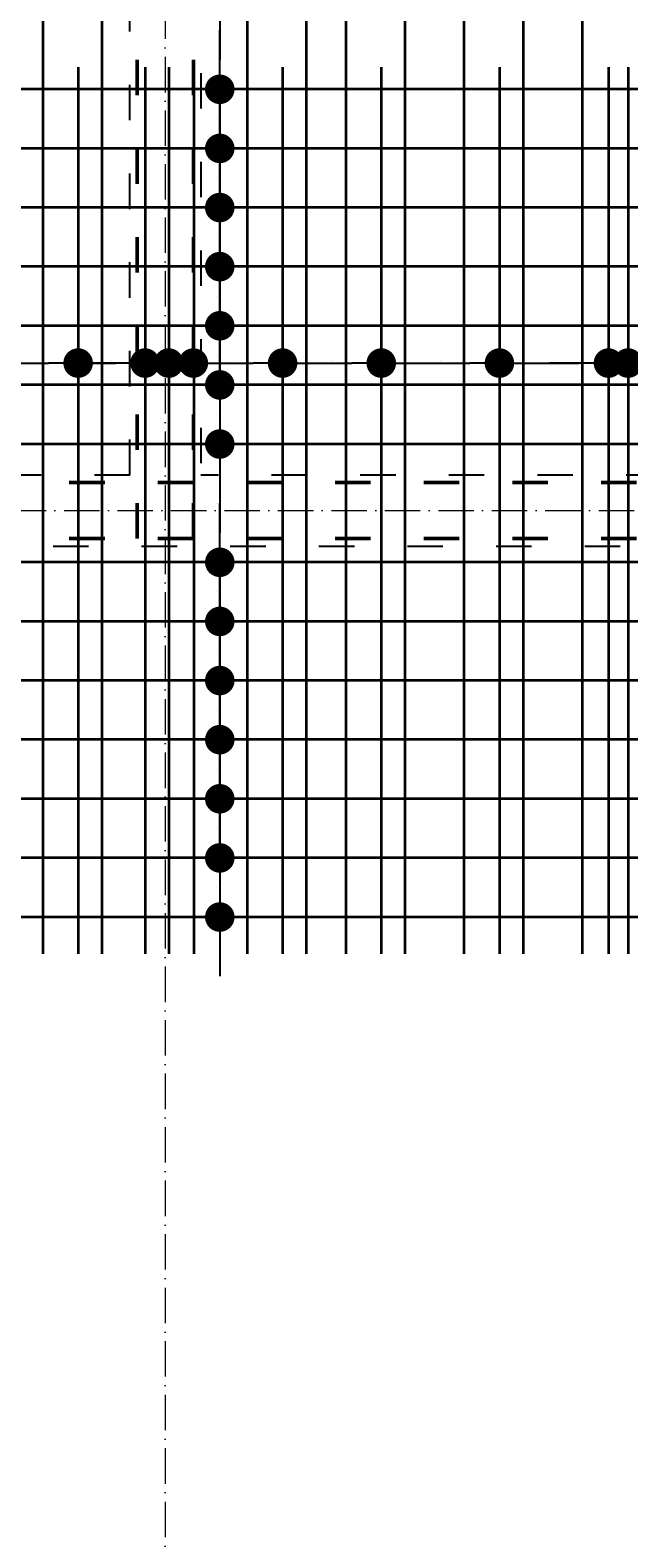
# Model space of a CAD drawing. Header units: millimetres. Extents: x 300938 to 312016, y 11971 to 20881.
# Tile 190 of 239: x 310283 to 310486, y 16572 to 17082. Entities that reach past the tile are written whole.
import ezdxf

# ---------------------------------------------------------------- set-up
doc = ezdxf.new("R2010")
doc.units = ezdxf.units.MM
doc.linetypes.add('ACAD_ISO03W100', pattern=[30, 12, -18])
doc.linetypes.add('ACAD_ISO10W100', pattern=[18, 12, -3, 0, -3])
for name, color, linetype, lineweight in [('konstrukcja wymiary', 1, 'Continuous', 13), ('osie', 5, 'ACAD_ISO10W100', 13), ('zbrojenie', 4, 'Continuous', 50), ('zbrojenie płyty', 141, 'Continuous', 35)]:
    doc.layers.add(name, color=color, linetype=linetype, lineweight=lineweight)
doc.layers.add('przerywane', color=6, linetype='ACAD_ISO03W100')
doc.styles.add('KONSTRUKCJA', font='romand.shx', dxfattribs={"oblique": 10})
doc.styles.get("Standard").update_dxf_attribs({"font": 'romand.shx', "oblique": 10})
doc.dimstyles.new('150', dxfattribs={"dimtxt": 10, "dimasz": 7, "dimexe": 1.25, "dimexo": 0.625, "dimgap": 3, "dimtad": 1, "dimdec": 0, "dimrnd": 0.5, "dimtxsty": 'KONSTRUKCJA', "dimblk": 'ARCHTICK', "dimcen": 2.5, "dimadec": 0, "dimazin": 0, "dimtfac": 1, "dimtdec": 0, "dimtix": 1, "dimtmove": 0, "dimatfit": 3, "dimfxl": 4, "dimfxlon": 1, "dimarcsym": 0})
doc.dimstyles.new('kropki', dxfattribs={"dimtxt": 0.001, "dimasz": 10, "dimexe": 1.25, "dimexo": 0.625, "dimgap": 1, "dimtad": 1, "dimtxsty": 'Standard', "dimblk": 'DOT', "dimcen": 2.5, "dimadec": 0, "dimazin": 0, "dimtfac": 1, "dimtmove": 0, "dimatfit": 3, "dimfxl": 1, "dimfxlon": 1, "dimarcsym": 0})

# ---------------------------------------------------------------- blocks, each defined once
blk = doc.blocks.new('_ArchTick')
at = {"color": 0, "linetype": 'ByBlock', "lineweight": 13, "const_width": 0.15}
blk.add_lwpolyline([(-0.5, -0.5), (0.5, 0.5)], dxfattribs=at)
blk = doc.blocks.new('*D1312')
at = {"layer": 'Defpoints', "color": 0, "transparency": 16777216}
for p in [(310572.63, 17601.22), (309884.63, 16740.22), (310572.63, 16613.22)]:
    blk.add_point(p, dxfattribs=at)
at = {"layer": 'konstrukcja wymiary', "color": 0, "lineweight": -2, "transparency": 16777216}
for p, q in [((309884.63, 17597.22), (309884.63, 17602.47)), ((309884.63, 17601.22), (310572.63, 17601.22)), ((310572.63, 17597.22), (310572.63, 17602.47))]:
    blk.add_line(p, q, dxfattribs=at)
at = {"layer": 'konstrukcja wymiary', "color": 0, "lineweight": -2, "transparency": 16777216, "xscale": 7, "yscale": 7, "zscale": 7, "rotation": 180}
blk.add_blockref('_ArchTick', (309884.63, 17601.22), dxfattribs=at)
at = {"layer": 'konstrukcja wymiary', "color": 0, "lineweight": -2, "transparency": 16777216, "xscale": 7, "yscale": 7, "zscale": 7}
blk.add_blockref('_ArchTick', (310572.63, 17601.22), dxfattribs=at)
at = {"layer": 'konstrukcja wymiary', "color": 0, "transparency": 16777216, "insert": (310228.63, 17609.22), "char_height": 10, "attachment_point": 5, "style": 'KONSTRUKCJA'}
blk.add_mtext('688', dxfattribs=at)
blk = doc.blocks.new('_Dot')
at = {"color": 0, "linetype": 'ByBlock', "lineweight": -2}
blk.add_line((-0.5, 0), (-1, 0), dxfattribs=at)
at = {"color": 0, "linetype": 'ByBlock', "const_width": 0.5}
blk.add_lwpolyline([(-0.25, 0, 1), (0.25, 0, 1)], format="xyb", close=True, dxfattribs=at)
blk = doc.blocks.new('*D1681')
at = {"layer": 'Defpoints', "color": 0, "transparency": 16777216}
for p in [(310338.13, 17361.72), (310338.13, 17061.72), (310347.08, 17061.72)]:
    blk.add_point(p, dxfattribs=at)
at = {"layer": 'konstrukcja wymiary', "color": 0, "lineweight": -2, "transparency": 16777216}
for p, q in [((310346.08, 17361.72), (310348.33, 17361.72)), ((310347.08, 17351.72), (310347.08, 17071.72)), ((310346.08, 17061.72), (310348.33, 17061.72))]:
    blk.add_line(p, q, dxfattribs=at)
at = {"layer": 'konstrukcja wymiary', "color": 0, "lineweight": -2, "transparency": 16777216, "xscale": 10, "yscale": 10, "zscale": 10}
for p, rotation in [((310347.08, 17361.72), 90), ((310347.08, 17061.72), 270)]:
    blk.add_blockref('_Dot', p, dxfattribs=dict(at, rotation=rotation))
at = {"layer": 'konstrukcja wymiary', "color": 0, "transparency": 16777216, "insert": (310346.08, 17211.72), "char_height": 0.001, "attachment_point": 5, "rotation": 90}
blk.add_mtext('300', dxfattribs=at)
blk = doc.blocks.new('*D1682')
at = {"layer": 'Defpoints', "color": 0, "transparency": 16777216}
for p in [(310336.4, 17061.72), (310336.4, 17041.72), (310347.08, 17041.72)]:
    blk.add_point(p, dxfattribs=at)
at = {"layer": 'konstrukcja wymiary', "color": 0, "lineweight": -2, "transparency": 16777216}
for p, q in [((310347.08, 17071.72), (310347.08, 17081.72)), ((310346.08, 17061.72), (310348.33, 17061.72)), ((310347.08, 17061.72), (310347.08, 17041.72)), ((310346.08, 17041.72), (310348.33, 17041.72)), ((310347.08, 17031.72), (310347.08, 17021.72))]:
    blk.add_line(p, q, dxfattribs=at)
at = {"layer": 'konstrukcja wymiary', "color": 0, "lineweight": -2, "transparency": 16777216, "xscale": 10, "yscale": 10, "zscale": 10}
for p, rotation in [((310347.08, 17061.72), 270), ((310347.08, 17041.72), 90)]:
    blk.add_blockref('_Dot', p, dxfattribs=dict(at, rotation=rotation))
at = {"layer": 'konstrukcja wymiary', "color": 0, "transparency": 16777216, "insert": (310346.08, 17051.72), "char_height": 0.001, "attachment_point": 5, "rotation": 90}
blk.add_mtext('20', dxfattribs=at)
blk = doc.blocks.new('*D1683')
at = {"layer": 'Defpoints', "color": 0, "transparency": 16777216}
for p in [(310336.4, 17041.72), (310336.4, 17021.72), (310347.08, 17021.72)]:
    blk.add_point(p, dxfattribs=at)
at = {"layer": 'konstrukcja wymiary', "color": 0, "lineweight": -2, "transparency": 16777216}
for p, q in [((310347.08, 17051.72), (310347.08, 17061.72)), ((310346.08, 17041.72), (310348.33, 17041.72)), ((310347.08, 17041.72), (310347.08, 17021.72)), ((310346.08, 17021.72), (310348.33, 17021.72)), ((310347.08, 17011.72), (310347.08, 17001.72))]:
    blk.add_line(p, q, dxfattribs=at)
at = {"layer": 'konstrukcja wymiary', "color": 0, "lineweight": -2, "transparency": 16777216, "xscale": 10, "yscale": 10, "zscale": 10}
for p, rotation in [((310347.08, 17041.72), 270), ((310347.08, 17021.72), 90)]:
    blk.add_blockref('_Dot', p, dxfattribs=dict(at, rotation=rotation))
at = {"layer": 'konstrukcja wymiary', "color": 0, "transparency": 16777216, "insert": (310346.08, 17031.72), "char_height": 0.001, "attachment_point": 5, "rotation": 90}
blk.add_mtext('20', dxfattribs=at)
blk = doc.blocks.new('*D1684')
at = {"layer": 'Defpoints', "color": 0, "transparency": 16777216}
for p in [(310336.4, 17021.72), (310336.4, 17001.72), (310347.08, 17001.72)]:
    blk.add_point(p, dxfattribs=at)
at = {"layer": 'konstrukcja wymiary', "color": 0, "lineweight": -2, "transparency": 16777216}
for p, q in [((310347.08, 17031.72), (310347.08, 17041.72)), ((310346.08, 17021.72), (310348.33, 17021.72)), ((310347.08, 17021.72), (310347.08, 17001.72)), ((310346.08, 17001.72), (310348.33, 17001.72)), ((310347.08, 16991.72), (310347.08, 16981.72))]:
    blk.add_line(p, q, dxfattribs=at)
at = {"layer": 'konstrukcja wymiary', "color": 0, "lineweight": -2, "transparency": 16777216, "xscale": 10, "yscale": 10, "zscale": 10}
for p, rotation in [((310347.08, 17021.72), 270), ((310347.08, 17001.72), 90)]:
    blk.add_blockref('_Dot', p, dxfattribs=dict(at, rotation=rotation))
at = {"layer": 'konstrukcja wymiary', "color": 0, "transparency": 16777216, "insert": (310346.08, 17011.72), "char_height": 0.001, "attachment_point": 5, "rotation": 90}
blk.add_mtext('20', dxfattribs=at)
blk = doc.blocks.new('*D1685')
at = {"layer": 'Defpoints', "color": 0, "transparency": 16777216}
for p in [(310336.4, 17001.72), (310336.4, 16981.72), (310347.08, 16981.72)]:
    blk.add_point(p, dxfattribs=at)
at = {"layer": 'konstrukcja wymiary', "color": 0, "lineweight": -2, "transparency": 16777216}
for p, q in [((310347.08, 17011.72), (310347.08, 17021.72)), ((310346.08, 17001.72), (310348.33, 17001.72)), ((310347.08, 17001.72), (310347.08, 16981.72)), ((310346.08, 16981.72), (310348.33, 16981.72)), ((310347.08, 16971.72), (310347.08, 16961.72))]:
    blk.add_line(p, q, dxfattribs=at)
at = {"layer": 'konstrukcja wymiary', "color": 0, "lineweight": -2, "transparency": 16777216, "xscale": 10, "yscale": 10, "zscale": 10}
for p, rotation in [((310347.08, 17001.72), 270), ((310347.08, 16981.72), 90)]:
    blk.add_blockref('_Dot', p, dxfattribs=dict(at, rotation=rotation))
at = {"layer": 'konstrukcja wymiary', "color": 0, "transparency": 16777216, "insert": (310346.08, 16991.72), "char_height": 0.001, "attachment_point": 5, "rotation": 90}
blk.add_mtext('20', dxfattribs=at)
blk = doc.blocks.new('*D1686')
at = {"layer": 'Defpoints', "color": 0, "transparency": 16777216}
for p in [(310336.4, 16981.72), (310336.4, 16961.72), (310347.08, 16961.72)]:
    blk.add_point(p, dxfattribs=at)
at = {"layer": 'konstrukcja wymiary', "color": 0, "lineweight": -2, "transparency": 16777216}
for p, q in [((310347.08, 16991.72), (310347.08, 17001.72)), ((310346.08, 16981.72), (310348.33, 16981.72)), ((310347.08, 16981.72), (310347.08, 16961.72)), ((310346.08, 16961.72), (310348.33, 16961.72)), ((310347.08, 16951.72), (310347.08, 16941.72))]:
    blk.add_line(p, q, dxfattribs=at)
at = {"layer": 'konstrukcja wymiary', "color": 0, "lineweight": -2, "transparency": 16777216, "xscale": 10, "yscale": 10, "zscale": 10}
for p, rotation in [((310347.08, 16981.72), 270), ((310347.08, 16961.72), 90)]:
    blk.add_blockref('_Dot', p, dxfattribs=dict(at, rotation=rotation))
at = {"layer": 'konstrukcja wymiary', "color": 0, "transparency": 16777216, "insert": (310346.08, 16971.72), "char_height": 0.001, "attachment_point": 5, "rotation": 90}
blk.add_mtext('20', dxfattribs=at)
blk = doc.blocks.new('*D1687')
at = {"layer": 'Defpoints', "color": 0, "transparency": 16777216}
for p in [(310336.4, 16961.72), (310336.4, 16941.72), (310347.08, 16941.72)]:
    blk.add_point(p, dxfattribs=at)
at = {"layer": 'konstrukcja wymiary', "color": 0, "lineweight": -2, "transparency": 16777216}
for p, q in [((310347.08, 16971.72), (310347.08, 16981.72)), ((310346.08, 16961.72), (310348.33, 16961.72)), ((310347.08, 16961.72), (310347.08, 16941.72)), ((310346.08, 16941.72), (310348.33, 16941.72)), ((310347.08, 16931.72), (310347.08, 16921.72))]:
    blk.add_line(p, q, dxfattribs=at)
at = {"layer": 'konstrukcja wymiary', "color": 0, "lineweight": -2, "transparency": 16777216, "xscale": 10, "yscale": 10, "zscale": 10}
for p, rotation in [((310347.08, 16961.72), 270), ((310347.08, 16941.72), 90)]:
    blk.add_blockref('_Dot', p, dxfattribs=dict(at, rotation=rotation))
at = {"layer": 'konstrukcja wymiary', "color": 0, "transparency": 16777216, "insert": (310346.08, 16951.72), "char_height": 0.001, "attachment_point": 5, "rotation": 90}
blk.add_mtext('20', dxfattribs=at)
blk = doc.blocks.new('*D1688')
at = {"layer": 'Defpoints', "color": 0, "transparency": 16777216}
for p in [(310336.4, 16941.72), (310336.4, 16901.72), (310347.08, 16901.72)]:
    blk.add_point(p, dxfattribs=at)
at = {"layer": 'konstrukcja wymiary', "color": 0, "lineweight": -2, "transparency": 16777216}
for p, q in [((310346.08, 16941.72), (310348.33, 16941.72)), ((310347.08, 16931.72), (310347.08, 16911.72)), ((310346.08, 16901.72), (310348.33, 16901.72))]:
    blk.add_line(p, q, dxfattribs=at)
at = {"layer": 'konstrukcja wymiary', "color": 0, "lineweight": -2, "transparency": 16777216, "xscale": 10, "yscale": 10, "zscale": 10}
for p, rotation in [((310347.08, 16941.72), 90), ((310347.08, 16901.72), 270)]:
    blk.add_blockref('_Dot', p, dxfattribs=dict(at, rotation=rotation))
at = {"layer": 'konstrukcja wymiary', "color": 0, "transparency": 16777216, "insert": (310346.08, 16921.72), "char_height": 0.001, "attachment_point": 5, "rotation": 90}
blk.add_mtext('40', dxfattribs=at)
blk = doc.blocks.new('*D1689')
at = {"layer": 'Defpoints', "color": 0, "transparency": 16777216}
for p in [(310336.4, 16901.72), (310336.4, 16881.72), (310347.08, 16881.72)]:
    blk.add_point(p, dxfattribs=at)
at = {"layer": 'konstrukcja wymiary', "color": 0, "lineweight": -2, "transparency": 16777216}
for p, q in [((310347.08, 16911.72), (310347.08, 16921.72)), ((310346.08, 16901.72), (310348.33, 16901.72)), ((310347.08, 16901.72), (310347.08, 16881.72)), ((310346.08, 16881.72), (310348.33, 16881.72)), ((310347.08, 16871.72), (310347.08, 16861.72))]:
    blk.add_line(p, q, dxfattribs=at)
at = {"layer": 'konstrukcja wymiary', "color": 0, "lineweight": -2, "transparency": 16777216, "xscale": 10, "yscale": 10, "zscale": 10}
for p, rotation in [((310347.08, 16901.72), 270), ((310347.08, 16881.72), 90)]:
    blk.add_blockref('_Dot', p, dxfattribs=dict(at, rotation=rotation))
at = {"layer": 'konstrukcja wymiary', "color": 0, "transparency": 16777216, "insert": (310346.08, 16891.72), "char_height": 0.001, "attachment_point": 5, "rotation": 90}
blk.add_mtext('20', dxfattribs=at)
blk = doc.blocks.new('*D1690')
at = {"layer": 'Defpoints', "color": 0, "transparency": 16777216}
for p in [(310336.4, 16881.72), (310336.4, 16861.72), (310347.08, 16861.72)]:
    blk.add_point(p, dxfattribs=at)
at = {"layer": 'konstrukcja wymiary', "color": 0, "lineweight": -2, "transparency": 16777216}
for p, q in [((310347.08, 16891.72), (310347.08, 16901.72)), ((310346.08, 16881.72), (310348.33, 16881.72)), ((310347.08, 16881.72), (310347.08, 16861.72)), ((310346.08, 16861.72), (310348.33, 16861.72)), ((310347.08, 16851.72), (310347.08, 16841.72))]:
    blk.add_line(p, q, dxfattribs=at)
at = {"layer": 'konstrukcja wymiary', "color": 0, "lineweight": -2, "transparency": 16777216, "xscale": 10, "yscale": 10, "zscale": 10}
for p, rotation in [((310347.08, 16881.72), 270), ((310347.08, 16861.72), 90)]:
    blk.add_blockref('_Dot', p, dxfattribs=dict(at, rotation=rotation))
at = {"layer": 'konstrukcja wymiary', "color": 0, "transparency": 16777216, "insert": (310346.08, 16871.72), "char_height": 0.001, "attachment_point": 5, "rotation": 90}
blk.add_mtext('20', dxfattribs=at)
blk = doc.blocks.new('*D1691')
at = {"layer": 'Defpoints', "color": 0, "transparency": 16777216}
for p in [(310336.4, 16861.72), (310336.4, 16841.72), (310347.08, 16841.72)]:
    blk.add_point(p, dxfattribs=at)
at = {"layer": 'konstrukcja wymiary', "color": 0, "lineweight": -2, "transparency": 16777216}
for p, q in [((310347.08, 16871.72), (310347.08, 16881.72)), ((310346.08, 16861.72), (310348.33, 16861.72)), ((310347.08, 16861.72), (310347.08, 16841.72)), ((310346.08, 16841.72), (310348.33, 16841.72)), ((310347.08, 16831.72), (310347.08, 16821.72))]:
    blk.add_line(p, q, dxfattribs=at)
at = {"layer": 'konstrukcja wymiary', "color": 0, "lineweight": -2, "transparency": 16777216, "xscale": 10, "yscale": 10, "zscale": 10}
for p, rotation in [((310347.08, 16861.72), 270), ((310347.08, 16841.72), 90)]:
    blk.add_blockref('_Dot', p, dxfattribs=dict(at, rotation=rotation))
at = {"layer": 'konstrukcja wymiary', "color": 0, "transparency": 16777216, "insert": (310346.08, 16851.72), "char_height": 0.001, "attachment_point": 5, "rotation": 90}
blk.add_mtext('20', dxfattribs=at)
blk = doc.blocks.new('*D1692')
at = {"layer": 'Defpoints', "color": 0, "transparency": 16777216}
for p in [(310336.4, 16841.72), (310336.4, 16821.72), (310347.08, 16821.72)]:
    blk.add_point(p, dxfattribs=at)
at = {"layer": 'konstrukcja wymiary', "color": 0, "lineweight": -2, "transparency": 16777216}
for p, q in [((310347.08, 16851.72), (310347.08, 16861.72)), ((310346.08, 16841.72), (310348.33, 16841.72)), ((310347.08, 16841.72), (310347.08, 16821.72)), ((310346.08, 16821.72), (310348.33, 16821.72)), ((310347.08, 16811.72), (310347.08, 16801.72))]:
    blk.add_line(p, q, dxfattribs=at)
at = {"layer": 'konstrukcja wymiary', "color": 0, "lineweight": -2, "transparency": 16777216, "xscale": 10, "yscale": 10, "zscale": 10}
for p, rotation in [((310347.08, 16841.72), 270), ((310347.08, 16821.72), 90)]:
    blk.add_blockref('_Dot', p, dxfattribs=dict(at, rotation=rotation))
at = {"layer": 'konstrukcja wymiary', "color": 0, "transparency": 16777216, "insert": (310346.08, 16831.72), "char_height": 0.001, "attachment_point": 5, "rotation": 90}
blk.add_mtext('20', dxfattribs=at)
blk = doc.blocks.new('*D1693')
at = {"layer": 'Defpoints', "color": 0, "transparency": 16777216}
for p in [(310336.4, 16821.72), (310336.4, 16801.72), (310347.08, 16801.72)]:
    blk.add_point(p, dxfattribs=at)
at = {"layer": 'konstrukcja wymiary', "color": 0, "lineweight": -2, "transparency": 16777216}
for p, q in [((310347.08, 16831.72), (310347.08, 16841.72)), ((310346.08, 16821.72), (310348.33, 16821.72)), ((310347.08, 16821.72), (310347.08, 16801.72)), ((310346.08, 16801.72), (310348.33, 16801.72)), ((310347.08, 16791.72), (310347.08, 16781.72))]:
    blk.add_line(p, q, dxfattribs=at)
at = {"layer": 'konstrukcja wymiary', "color": 0, "lineweight": -2, "transparency": 16777216, "xscale": 10, "yscale": 10, "zscale": 10}
for p, rotation in [((310347.08, 16821.72), 270), ((310347.08, 16801.72), 90)]:
    blk.add_blockref('_Dot', p, dxfattribs=dict(at, rotation=rotation))
at = {"layer": 'konstrukcja wymiary', "color": 0, "transparency": 16777216, "insert": (310346.08, 16811.72), "char_height": 0.001, "attachment_point": 5, "rotation": 90}
blk.add_mtext('20', dxfattribs=at)
blk = doc.blocks.new('*D1694')
at = {"layer": 'Defpoints', "color": 0, "transparency": 16777216}
for p in [(310336.4, 16801.72), (310336.4, 16781.72), (310347.08, 16781.72)]:
    blk.add_point(p, dxfattribs=at)
at = {"layer": 'konstrukcja wymiary', "color": 0, "lineweight": -2, "transparency": 16777216}
for p, q in [((310347.08, 16811.72), (310347.08, 16821.72)), ((310346.08, 16801.72), (310348.33, 16801.72)), ((310347.08, 16801.72), (310347.08, 16781.72)), ((310346.08, 16781.72), (310348.33, 16781.72)), ((310347.08, 16771.72), (310347.08, 16761.72))]:
    blk.add_line(p, q, dxfattribs=at)
at = {"layer": 'konstrukcja wymiary', "color": 0, "lineweight": -2, "transparency": 16777216, "xscale": 10, "yscale": 10, "zscale": 10}
for p, rotation in [((310347.08, 16801.72), 270), ((310347.08, 16781.72), 90)]:
    blk.add_blockref('_Dot', p, dxfattribs=dict(at, rotation=rotation))
at = {"layer": 'konstrukcja wymiary', "color": 0, "transparency": 16777216, "insert": (310346.08, 16791.72), "char_height": 0.001, "attachment_point": 5, "rotation": 90}
blk.add_mtext('20', dxfattribs=at)
blk = doc.blocks.new('*D1888')
at = {"layer": 'Defpoints', "color": 0, "transparency": 16777216}
for p in [(310299.13, 16969.11), (310259.13, 16961.72), (310299.13, 16941.72)]:
    blk.add_point(p, dxfattribs=at)
at = {"layer": 'konstrukcja wymiary', "color": 0, "lineweight": -2, "transparency": 16777216}
for p, q in [((310259.13, 16968.11), (310259.13, 16970.36)), ((310269.13, 16969.11), (310289.13, 16969.11)), ((310299.13, 16968.11), (310299.13, 16970.36))]:
    blk.add_line(p, q, dxfattribs=at)
at = {"layer": 'konstrukcja wymiary', "color": 0, "lineweight": -2, "transparency": 16777216, "xscale": 10, "yscale": 10, "zscale": 10, "rotation": 180}
blk.add_blockref('_Dot', (310259.13, 16969.11), dxfattribs=at)
at = {"layer": 'konstrukcja wymiary', "color": 0, "lineweight": -2, "transparency": 16777216, "xscale": 10, "yscale": 10, "zscale": 10}
blk.add_blockref('_Dot', (310299.13, 16969.11), dxfattribs=at)
at = {"layer": 'konstrukcja wymiary', "color": 0, "transparency": 16777216, "insert": (310279.13, 16970.11), "char_height": 0.001, "attachment_point": 5}
blk.add_mtext('40', dxfattribs=at)
blk = doc.blocks.new('*D1889')
at = {"layer": 'Defpoints', "color": 0, "transparency": 16777216}
for p in [(310321.77, 16969.11), (310299.13, 16941.72), (310321.77, 16941.72)]:
    blk.add_point(p, dxfattribs=at)
at = {"layer": 'konstrukcja wymiary', "color": 0, "lineweight": -2, "transparency": 16777216}
for p, q in [((310299.13, 16968.11), (310299.13, 16970.36)), ((310309.13, 16969.11), (310311.77, 16969.11)), ((310321.77, 16968.11), (310321.77, 16970.36))]:
    blk.add_line(p, q, dxfattribs=at)
at = {"layer": 'konstrukcja wymiary', "color": 0, "lineweight": -2, "transparency": 16777216, "xscale": 10, "yscale": 10, "zscale": 10, "rotation": 180}
blk.add_blockref('_Dot', (310299.13, 16969.11), dxfattribs=at)
at = {"layer": 'konstrukcja wymiary', "color": 0, "lineweight": -2, "transparency": 16777216, "xscale": 10, "yscale": 10, "zscale": 10}
blk.add_blockref('_Dot', (310321.77, 16969.11), dxfattribs=at)
at = {"layer": 'konstrukcja wymiary', "color": 0, "transparency": 16777216, "insert": (310310.45, 16970.11), "char_height": 0.001, "attachment_point": 5}
blk.add_mtext('22,64', dxfattribs=at)
blk = doc.blocks.new('*D1890')
at = {"layer": 'Defpoints', "color": 0, "transparency": 16777216}
for p in [(310329.81, 16969.11), (310321.77, 16941.72), (310329.81, 16941.72)]:
    blk.add_point(p, dxfattribs=at)
at = {"layer": 'konstrukcja wymiary', "color": 0, "lineweight": -2, "transparency": 16777216}
for p, q in [((310311.77, 16969.11), (310301.77, 16969.11)), ((310321.77, 16968.11), (310321.77, 16970.36)), ((310321.77, 16969.11), (310329.81, 16969.11)), ((310329.81, 16968.11), (310329.81, 16970.36)), ((310339.81, 16969.11), (310349.81, 16969.11))]:
    blk.add_line(p, q, dxfattribs=at)
at = {"layer": 'konstrukcja wymiary', "color": 0, "lineweight": -2, "transparency": 16777216, "xscale": 10, "yscale": 10, "zscale": 10}
blk.add_blockref('_Dot', (310321.77, 16969.11), dxfattribs=at)
at = {"layer": 'konstrukcja wymiary', "color": 0, "lineweight": -2, "transparency": 16777216, "xscale": 10, "yscale": 10, "zscale": 10, "rotation": 180}
blk.add_blockref('_Dot', (310329.81, 16969.11), dxfattribs=at)
at = {"layer": 'konstrukcja wymiary', "color": 0, "transparency": 16777216, "insert": (310325.79, 16970.11), "char_height": 0.001, "attachment_point": 5}
blk.add_mtext('8,04', dxfattribs=at)
blk = doc.blocks.new('*D1891')
at = {"layer": 'Defpoints', "color": 0, "transparency": 16777216}
for p in [(310338.13, 16969.11), (310329.81, 16941.72), (310338.13, 16941.72)]:
    blk.add_point(p, dxfattribs=at)
at = {"layer": 'konstrukcja wymiary', "color": 0, "lineweight": -2, "transparency": 16777216}
for p, q in [((310319.81, 16969.11), (310309.81, 16969.11)), ((310329.81, 16968.11), (310329.81, 16970.36)), ((310329.81, 16969.11), (310338.13, 16969.11)), ((310338.13, 16968.11), (310338.13, 16970.36)), ((310348.13, 16969.11), (310358.13, 16969.11))]:
    blk.add_line(p, q, dxfattribs=at)
at = {"layer": 'konstrukcja wymiary', "color": 0, "lineweight": -2, "transparency": 16777216, "xscale": 10, "yscale": 10, "zscale": 10}
blk.add_blockref('_Dot', (310329.81, 16969.11), dxfattribs=at)
at = {"layer": 'konstrukcja wymiary', "color": 0, "lineweight": -2, "transparency": 16777216, "xscale": 10, "yscale": 10, "zscale": 10, "rotation": 180}
blk.add_blockref('_Dot', (310338.13, 16969.11), dxfattribs=at)
at = {"layer": 'konstrukcja wymiary', "color": 0, "transparency": 16777216, "insert": (310333.97, 16970.11), "char_height": 0.001, "attachment_point": 5}
blk.add_mtext('8,32', dxfattribs=at)
blk = doc.blocks.new('*D1892')
at = {"layer": 'Defpoints', "color": 0, "transparency": 16777216}
for p in [(310368.34, 16969.11), (310338.13, 16941.72), (310368.34, 16941.72)]:
    blk.add_point(p, dxfattribs=at)
at = {"layer": 'konstrukcja wymiary', "color": 0, "lineweight": -2, "transparency": 16777216}
for p, q in [((310338.13, 16968.11), (310338.13, 16970.36)), ((310348.13, 16969.11), (310358.34, 16969.11)), ((310368.34, 16968.11), (310368.34, 16970.36))]:
    blk.add_line(p, q, dxfattribs=at)
at = {"layer": 'konstrukcja wymiary', "color": 0, "lineweight": -2, "transparency": 16777216, "xscale": 10, "yscale": 10, "zscale": 10, "rotation": 180}
blk.add_blockref('_Dot', (310338.13, 16969.11), dxfattribs=at)
at = {"layer": 'konstrukcja wymiary', "color": 0, "lineweight": -2, "transparency": 16777216, "xscale": 10, "yscale": 10, "zscale": 10}
blk.add_blockref('_Dot', (310368.34, 16969.11), dxfattribs=at)
at = {"layer": 'konstrukcja wymiary', "color": 0, "transparency": 16777216, "insert": (310353.24, 16970.11), "char_height": 0.001, "attachment_point": 5}
blk.add_mtext('30,21', dxfattribs=at)
blk = doc.blocks.new('*D1893')
at = {"layer": 'Defpoints', "color": 0, "transparency": 16777216}
for p in [(310401.74, 16969.11), (310368.34, 16941.72), (310401.74, 16941.72)]:
    blk.add_point(p, dxfattribs=at)
at = {"layer": 'konstrukcja wymiary', "color": 0, "lineweight": -2, "transparency": 16777216}
for p, q in [((310368.34, 16968.11), (310368.34, 16970.36)), ((310378.34, 16969.11), (310391.74, 16969.11)), ((310401.74, 16968.11), (310401.74, 16970.36))]:
    blk.add_line(p, q, dxfattribs=at)
at = {"layer": 'konstrukcja wymiary', "color": 0, "lineweight": -2, "transparency": 16777216, "xscale": 10, "yscale": 10, "zscale": 10, "rotation": 180}
blk.add_blockref('_Dot', (310368.34, 16969.11), dxfattribs=at)
at = {"layer": 'konstrukcja wymiary', "color": 0, "lineweight": -2, "transparency": 16777216, "xscale": 10, "yscale": 10, "zscale": 10}
blk.add_blockref('_Dot', (310401.74, 16969.11), dxfattribs=at)
at = {"layer": 'konstrukcja wymiary', "color": 0, "transparency": 16777216, "insert": (310385.04, 16970.11), "char_height": 0.001, "attachment_point": 5}
blk.add_mtext('33,4', dxfattribs=at)
blk = doc.blocks.new('*D1894')
at = {"layer": 'Defpoints', "color": 0, "transparency": 16777216}
for p in [(310441.74, 16969.11), (310401.74, 16941.72), (310441.74, 16941.72)]:
    blk.add_point(p, dxfattribs=at)
at = {"layer": 'konstrukcja wymiary', "color": 0, "lineweight": -2, "transparency": 16777216}
for p, q in [((310401.74, 16968.11), (310401.74, 16970.36)), ((310411.74, 16969.11), (310431.74, 16969.11)), ((310441.74, 16968.11), (310441.74, 16970.36))]:
    blk.add_line(p, q, dxfattribs=at)
at = {"layer": 'konstrukcja wymiary', "color": 0, "lineweight": -2, "transparency": 16777216, "xscale": 10, "yscale": 10, "zscale": 10, "rotation": 180}
blk.add_blockref('_Dot', (310401.74, 16969.11), dxfattribs=at)
at = {"layer": 'konstrukcja wymiary', "color": 0, "lineweight": -2, "transparency": 16777216, "xscale": 10, "yscale": 10, "zscale": 10}
blk.add_blockref('_Dot', (310441.74, 16969.11), dxfattribs=at)
at = {"layer": 'konstrukcja wymiary', "color": 0, "transparency": 16777216, "insert": (310421.74, 16970.11), "char_height": 0.001, "attachment_point": 5}
blk.add_mtext('40', dxfattribs=at)
blk = doc.blocks.new('*D1895')
at = {"layer": 'Defpoints', "color": 0, "transparency": 16777216}
for p in [(310478.65, 16969.11), (310441.74, 16941.72), (310478.65, 16941.72)]:
    blk.add_point(p, dxfattribs=at)
at = {"layer": 'konstrukcja wymiary', "color": 0, "lineweight": -2, "transparency": 16777216}
for p, q in [((310441.74, 16968.11), (310441.74, 16970.36)), ((310451.74, 16969.11), (310468.65, 16969.11)), ((310478.65, 16968.11), (310478.65, 16970.36))]:
    blk.add_line(p, q, dxfattribs=at)
at = {"layer": 'konstrukcja wymiary', "color": 0, "lineweight": -2, "transparency": 16777216, "xscale": 10, "yscale": 10, "zscale": 10, "rotation": 180}
blk.add_blockref('_Dot', (310441.74, 16969.11), dxfattribs=at)
at = {"layer": 'konstrukcja wymiary', "color": 0, "lineweight": -2, "transparency": 16777216, "xscale": 10, "yscale": 10, "zscale": 10}
blk.add_blockref('_Dot', (310478.65, 16969.11), dxfattribs=at)
at = {"layer": 'konstrukcja wymiary', "color": 0, "transparency": 16777216, "insert": (310460.2, 16970.11), "char_height": 0.001, "attachment_point": 5}
blk.add_mtext('36,91', dxfattribs=at)
blk = doc.blocks.new('*D1896')
at = {"layer": 'Defpoints', "color": 0, "transparency": 16777216}
for p in [(310485.3, 16969.11), (310478.65, 16941.72), (310485.3, 16941.72)]:
    blk.add_point(p, dxfattribs=at)
at = {"layer": 'konstrukcja wymiary', "color": 0, "lineweight": -2, "transparency": 16777216}
for p, q in [((310468.65, 16969.11), (310458.65, 16969.11)), ((310478.65, 16968.11), (310478.65, 16970.36)), ((310478.65, 16969.11), (310485.3, 16969.11)), ((310485.3, 16968.11), (310485.3, 16970.36)), ((310495.3, 16969.11), (310505.3, 16969.11))]:
    blk.add_line(p, q, dxfattribs=at)
at = {"layer": 'konstrukcja wymiary', "color": 0, "lineweight": -2, "transparency": 16777216, "xscale": 10, "yscale": 10, "zscale": 10}
blk.add_blockref('_Dot', (310478.65, 16969.11), dxfattribs=at)
at = {"layer": 'konstrukcja wymiary', "color": 0, "lineweight": -2, "transparency": 16777216, "xscale": 10, "yscale": 10, "zscale": 10, "rotation": 180}
blk.add_blockref('_Dot', (310485.3, 16969.11), dxfattribs=at)
at = {"layer": 'konstrukcja wymiary', "color": 0, "transparency": 16777216, "insert": (310481.98, 16970.11), "char_height": 0.001, "attachment_point": 5}
blk.add_mtext('6,65', dxfattribs=at)
blk = doc.blocks.new('*D1897')
at = {"layer": 'Defpoints', "color": 0, "transparency": 16777216}
for p in [(310495.82, 16969.11), (310485.3, 16941.72), (310495.82, 16941.72)]:
    blk.add_point(p, dxfattribs=at)
at = {"layer": 'konstrukcja wymiary', "color": 0, "lineweight": -2, "transparency": 16777216}
for p, q in [((310475.3, 16969.11), (310465.3, 16969.11)), ((310485.3, 16968.11), (310485.3, 16970.36)), ((310485.3, 16969.11), (310495.82, 16969.11)), ((310495.82, 16968.11), (310495.82, 16970.36)), ((310505.82, 16969.11), (310515.82, 16969.11))]:
    blk.add_line(p, q, dxfattribs=at)
at = {"layer": 'konstrukcja wymiary', "color": 0, "lineweight": -2, "transparency": 16777216, "xscale": 10, "yscale": 10, "zscale": 10}
blk.add_blockref('_Dot', (310485.3, 16969.11), dxfattribs=at)
at = {"layer": 'konstrukcja wymiary', "color": 0, "lineweight": -2, "transparency": 16777216, "xscale": 10, "yscale": 10, "zscale": 10, "rotation": 180}
blk.add_blockref('_Dot', (310495.82, 16969.11), dxfattribs=at)
at = {"layer": 'konstrukcja wymiary', "color": 0, "transparency": 16777216, "insert": (310490.56, 16970.11), "char_height": 0.001, "attachment_point": 5}
blk.add_mtext('10,52', dxfattribs=at)
blk = doc.blocks.new('*D1898')
at = {"layer": 'Defpoints', "color": 0, "transparency": 16777216}
for p in [(310505.82, 16969.11), (310495.82, 16941.72), (310505.82, 16941.72)]:
    blk.add_point(p, dxfattribs=at)
at = {"layer": 'konstrukcja wymiary', "color": 0, "lineweight": -2, "transparency": 16777216}
for p, q in [((310485.82, 16969.11), (310475.82, 16969.11)), ((310495.82, 16968.11), (310495.82, 16970.36)), ((310495.82, 16969.11), (310505.82, 16969.11)), ((310505.82, 16968.11), (310505.82, 16970.36)), ((310515.82, 16969.11), (310525.82, 16969.11))]:
    blk.add_line(p, q, dxfattribs=at)
at = {"layer": 'konstrukcja wymiary', "color": 0, "lineweight": -2, "transparency": 16777216, "xscale": 10, "yscale": 10, "zscale": 10}
blk.add_blockref('_Dot', (310495.82, 16969.11), dxfattribs=at)
at = {"layer": 'konstrukcja wymiary', "color": 0, "lineweight": -2, "transparency": 16777216, "xscale": 10, "yscale": 10, "zscale": 10, "rotation": 180}
blk.add_blockref('_Dot', (310505.82, 16969.11), dxfattribs=at)
at = {"layer": 'konstrukcja wymiary', "color": 0, "transparency": 16777216, "insert": (310500.82, 16970.11), "char_height": 0.001, "attachment_point": 5}
blk.add_mtext('10', dxfattribs=at)

msp = doc.modelspace()

# ---------------------------------------------------------------- linework, layer by layer
at = {"layer": 'osie'}
for p, q in [((310328.631, 17706.148), (310328.631, 16196.332)), ((308773.963, 16919.224), (310778.683, 16919.224))]:
    msp.add_line(p, q, dxfattribs=at)
at = {"layer": 'przerywane'}
for p, q in [((310316.631, 16931.224), (310316.631, 17487.224)), ((310340.631, 17487.224), (310340.631, 16931.224)), ((310316.631, 16931.224), (310100.631, 16931.224)), ((310736.631, 16931.224), (310340.631, 16931.224)), ((310140.631, 16907.224), (310736.748, 16907.224))]:
    msp.add_line(p, q, dxfattribs=at)
at = {"layer": 'zbrojenie', "linetype": 'ACAD_ISO03W100'}
for p, q in [((310319.131, 16909.724), (310319.131, 17508.724)), ((310338.131, 16909.724), (310338.131, 17508.724)), ((310758.131, 16928.724), (308979.131, 16928.724)), ((310758.131, 16909.724), (308979.131, 16909.724))]:
    msp.add_line(p, q, dxfattribs=at)
at = {"layer": 'zbrojenie płyty'}
for p, q in [((310287.131, 17508.724), (310287.131, 16769.224)), ((310307.131, 17508.724), (310307.131, 16769.224)), ((310356.344, 17508.724), (310356.344, 16769.224)), ((310376.344, 17508.724), (310376.344, 16769.224)), ((310389.744, 17508.724), (310389.744, 16769.224)), ((310409.744, 17508.724), (310409.744, 16769.224)), ((310429.744, 17508.724), (310429.744, 16769.224)), ((310449.744, 17508.724), (310449.744, 16769.224)), ((310469.744, 17508.724), (310469.744, 16769.224)), ((310299.131, 17069.224), (310299.131, 16769.224)), ((310321.766, 17069.224), (310321.766, 16769.224)), ((310329.811, 17069.224), (310329.811, 16769.224)), ((310338.344, 17069.224), (310338.344, 16769.224)), ((310368.344, 17069.224), (310368.344, 16769.224)), ((310401.744, 17069.224), (310401.744, 16769.224)), ((310441.744, 17069.224), (310441.744, 16769.224)), ((310478.65, 17069.224), (310478.65, 16769.224)), ((310485.3, 17069.224), (310485.3, 16769.224)), ((310758.131, 17061.724), (309838.631, 17061.724)), ((310758.131, 17041.724), (309838.631, 17041.724)), ((310758.131, 17021.724), (309838.631, 17021.724)), ((310758.131, 17001.724), (309838.631, 17001.724)), ((310758.131, 16981.724), (309838.631, 16981.724)), ((310758.131, 16961.724), (309838.631, 16961.724)), ((310758.131, 16941.724), (309838.631, 16941.724)), ((310760.131, 16901.724), (309840.631, 16901.724)), ((310760.131, 16881.724), (309840.631, 16881.724)), ((310760.131, 16861.724), (309840.631, 16861.724)), ((310760.131, 16841.724), (309840.631, 16841.724)), ((310760.131, 16821.724), (309840.631, 16821.724)), ((310760.131, 16801.724), (309840.631, 16801.724)), ((310760.131, 16781.724), (309840.631, 16781.724))]:
    msp.add_line(p, q, dxfattribs=at)

# ---------------------------------------------------------------- dimensions: what is measured, and where the dimension line sits
at = {"layer": 'konstrukcja wymiary'}
for base, p1, p2, dimstyle, picture, middle in [((310572.631, 17601.224), (309884.631, 16740.224), (310572.631, 16613.224), '150', '*D1312', (310228.631, 17609.224)), ((310299.131, 16969.109), (310259.131, 16961.724), (310299.131, 16941.724), 'kropki', '*D1888', (310279.131, 16970.109)), ((310321.7663, 16969.1088), (310299.1311, 16941.7237), (310321.7663, 16941.7237), 'kropki', '*D1889', (310310.4487, 16970.1094)), ((310329.8111, 16969.1088), (310321.7663, 16941.7237), (310329.8111, 16941.7237), 'kropki', '*D1890', (310325.7887, 16970.1094)), ((310338.131, 16969.109), (310329.811, 16941.724), (310338.131, 16941.724), 'kropki', '*D1891', (310333.971, 16970.109)), ((310368.344, 16969.109), (310338.131, 16941.724), (310368.344, 16941.724), 'kropki', '*D1892', (310353.238, 16970.109)), ((310401.744, 16969.109), (310368.344, 16941.724), (310401.744, 16941.724), 'kropki', '*D1893', (310385.044, 16970.109)), ((310441.744, 16969.109), (310401.744, 16941.724), (310441.744, 16941.724), 'kropki', '*D1894', (310421.744, 16970.109)), ((310478.65, 16969.109), (310441.744, 16941.724), (310478.65, 16941.724), 'kropki', '*D1895', (310460.197, 16970.109)), ((310485.3, 16969.109), (310478.65, 16941.724), (310485.3, 16941.724), 'kropki', '*D1896', (310481.975, 16970.109)), ((310495.819, 16969.109), (310485.3, 16941.724), (310495.819, 16941.724), 'kropki', '*D1897', (310490.56, 16970.109)), ((310505.819, 16969.109), (310495.819, 16941.724), (310505.819, 16941.724), 'kropki', '*D1898', (310500.819, 16970.109))]:
    dim = msp.add_linear_dim(base=base, p1=p1, p2=p2, dimstyle=dimstyle, override={"dimtmove": 1}, dxfattribs=at)
    dim.commit()
    dim.dimension.update_dxf_attribs({"geometry": picture, "text_midpoint": middle})
for base, p1, p2, picture, middle in [((310347.076, 17061.724), (310338.131, 17361.724), (310338.131, 17061.724), '*D1681', (310346.076, 17211.724)), ((310347.076, 17041.724), (310336.402, 17061.724), (310336.402, 17041.724), '*D1682', (310346.076, 17051.724)), ((310347.076, 17021.724), (310336.402, 17041.724), (310336.402, 17021.724), '*D1683', (310346.076, 17031.724)), ((310347.076, 17001.724), (310336.402, 17021.724), (310336.402, 17001.724), '*D1684', (310346.076, 17011.724)), ((310347.076, 16981.724), (310336.402, 17001.724), (310336.402, 16981.724), '*D1685', (310346.076, 16991.724)), ((310347.076, 16961.724), (310336.402, 16981.724), (310336.402, 16961.724), '*D1686', (310346.076, 16971.724)), ((310347.076, 16941.724), (310336.402, 16961.724), (310336.402, 16941.724), '*D1687', (310346.076, 16951.724)), ((310347.076, 16901.724), (310336.402, 16941.724), (310336.402, 16901.724), '*D1688', (310346.076, 16921.724)), ((310347.076, 16881.724), (310336.402, 16901.724), (310336.402, 16881.724), '*D1689', (310346.076, 16891.724)), ((310347.076, 16861.724), (310336.402, 16881.724), (310336.402, 16861.724), '*D1690', (310346.076, 16871.724)), ((310347.076, 16841.724), (310336.402, 16861.724), (310336.402, 16841.724), '*D1691', (310346.076, 16851.724)), ((310347.076, 16821.724), (310336.402, 16841.724), (310336.402, 16821.724), '*D1692', (310346.076, 16831.724)), ((310347.076, 16801.724), (310336.402, 16821.724), (310336.402, 16801.724), '*D1693', (310346.076, 16811.724)), ((310347.076, 16781.724), (310336.402, 16801.724), (310336.402, 16781.724), '*D1694', (310346.076, 16791.724))]:
    dim = msp.add_linear_dim(base=base, p1=p1, p2=p2, angle=90, dimstyle='kropki', override={"dimtmove": 1}, dxfattribs=at)
    dim.commit()
    dim.dimension.update_dxf_attribs({"geometry": picture, "text_midpoint": middle})

doc.saveas('drawing.dxf')
